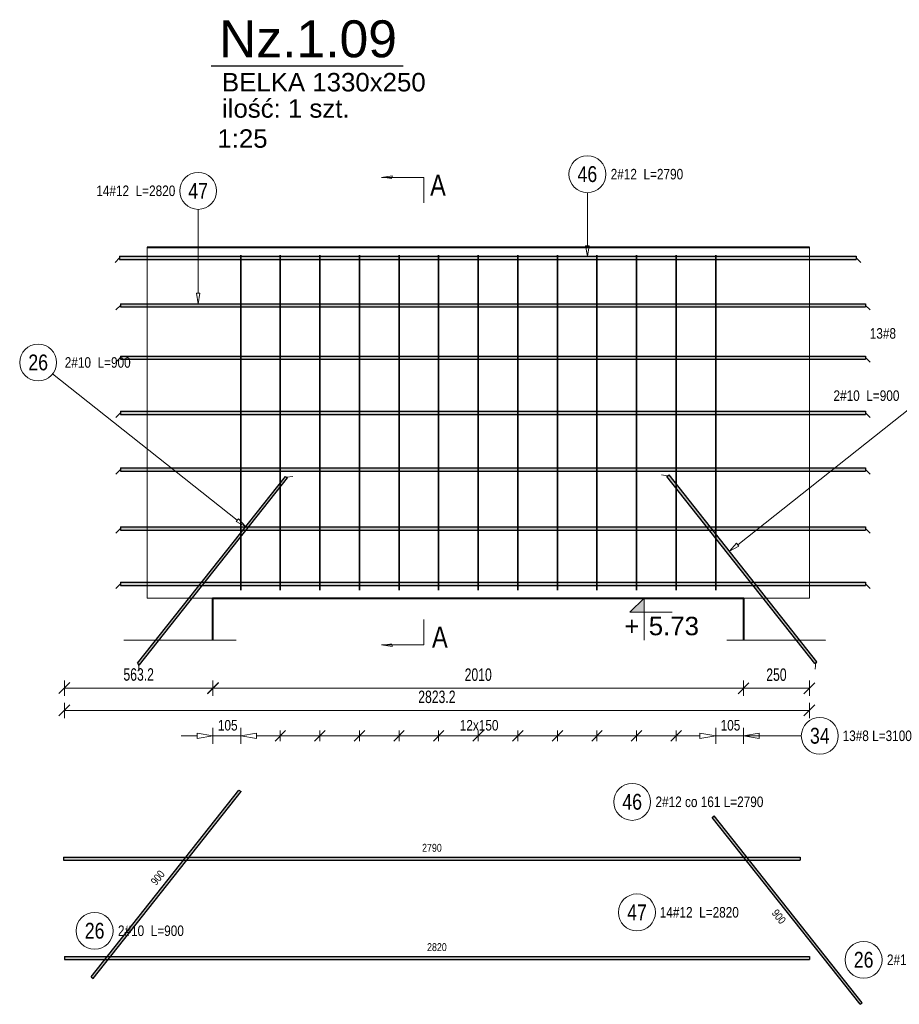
# Model space of a CAD drawing. Extents: x -1906120 to 89837, y -39133 to 303704.
# Tile 43 of 55: x 49398 to 52731, y -8525 to -4793. Entities that reach past the tile are written whole.
import ezdxf
from ezdxf.enums import TextEntityAlignment as Align

# ---------------------------------------------------------------- set-up
doc = ezdxf.new("R2010")
doc.units = 0
doc.header["$LTSCALE"] = 10
doc.header["$MEASUREMENT"] = 0
doc.linetypes.add('HIDDEN', pattern=[0.375, 0.25, -0.125])
for name, color, linetype, lineweight in [('P-Linia1', 3, 'Continuous', 40), ('P-Linia3', 6, 'Continuous', 60), ('P-Linia4', 253, 'Continuous', 5), ('P-Przerywana', 13, 'HIDDEN', 9), ('P-Wymiar', 254, 'Continuous', 9), ('RCAD_deskowanie', 3, 'Continuous', 40)]:
    doc.layers.add(name, color=color, linetype=linetype, lineweight=lineweight)
for name, color, linetype in [('RCAD_kształt pręta', 7, 'Continuous'), ('RCAD_opis kształtu pręta', 7, 'Continuous'), ('RCAD_opis rozkładu', 7, 'Continuous'), ('RCAD_pręt wyrzucony', 130, 'Continuous'), ('RCAD_rozkład pręta', 7, 'Continuous'), ('RCAD_symbole graficzne', 7, 'Continuous')]:
    doc.layers.add(name, color=color, linetype=linetype)
doc.styles.add('_Fdelita opis', font='arial.ttf')
doc.styles.add('ROMANS', font='arial.ttf', dxfattribs={"width": 0.7})
doc.styles.add('style1', font='arial.ttf', dxfattribs={"width": 0.8})
doc.dimstyles.new('A25', dxfattribs={"dimscale": 27, "dimtxt": 1.75, "dimasz": 0.06, "dimexe": 0, "dimexo": 0, "dimgap": 1, "dimtad": 1, "dimdec": 4, "dimrnd": 0.1, "dimdsep": 46, "dimtxsty": 'ROMANS', "dimblk": '[[[[[[[[', "dimcen": 2, "dimdle": 2, "dimse1": 1, "dimse2": 1, "dimclrd": 256, "dimclrt": 1, "dimadec": 0, "dimazin": 0, "dimtfac": 1, "dimtdec": 4, "dimtix": 1, "dimtmove": 2, "dimatfit": 3, "dimldrblk": '[[[[[[[[', "dimfxl": 0, "dimtvp": 0.6, "dimtolj": 1, "dimlwd": -1, "dimarcsym": 0})

# ---------------------------------------------------------------- blocks, each defined once
blk = doc.blocks.new('[[[[[[[[')
at = {"layer": 'P-Wymiar'}
for p, q in [((-12.72792206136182, -12.72792206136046), (12.72792206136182, 12.72792206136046)), ((0, 0), (-4.628327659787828, 0)), ((1.818989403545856e-12, 18.00000000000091), (1.818989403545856e-12, -18.00000000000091))]:
    blk.add_line(p, q, dxfattribs=at)
blk = doc.blocks.new('*D266')
at = {"layer": 'Defpoints', "color": 0, "transparency": 16777216}
for p in [(52139.97222373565, -7105.809429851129), (52389.97222373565, -7105.809429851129), (52389.97222373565, -7327.143822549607)]:
    blk.add_point(p, dxfattribs=at)
at = {"layer": 'P-Wymiar', "transparency": 16777216}
blk.add_line((52141.59222373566, -7327.143822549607), (52388.35222373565, -7327.143822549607), dxfattribs=at)
at = {"layer": 'P-Wymiar', "transparency": 16777216, "xscale": 1.62, "yscale": 1.62, "zscale": 1.62, "rotation": 180}
blk.add_blockref('[[[[[[[[', (52139.97222373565, -7327.143822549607), dxfattribs=at)
at = {"layer": 'P-Wymiar', "transparency": 16777216, "xscale": 1.62, "yscale": 1.62, "zscale": 1.62}
blk.add_blockref('[[[[[[[[', (52389.97222373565, -7327.143822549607), dxfattribs=at)
at = {"layer": 'P-Wymiar', "color": 1, "transparency": 16777216, "insert": (52264.97222373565, -7276.019248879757), "char_height": 47.25, "attachment_point": 5, "style": 'ROMANS'}
blk.add_mtext('\\A1;250', dxfattribs=at)
blk = doc.blocks.new('*D267')
at = {"layer": 'Defpoints', "color": 0, "transparency": 16777216}
for p in [(49566.8088482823, -5990.280492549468), (50129.97222373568, -5990.280492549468), (49566.8088482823, -7326.480083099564)]:
    blk.add_point(p, dxfattribs=at)
at = {"layer": 'P-Wymiar', "transparency": 16777216}
blk.add_line((50128.35222373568, -7326.480083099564), (49568.4288482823, -7326.480083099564), dxfattribs=at)
at = {"layer": 'P-Wymiar', "transparency": 16777216, "xscale": 1.62, "yscale": 1.62, "zscale": 1.62, "rotation": 180}
blk.add_blockref('[[[[[[[[', (49566.8088482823, -7326.480083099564), dxfattribs=at)
at = {"layer": 'P-Wymiar', "transparency": 16777216, "xscale": 1.62, "yscale": 1.62, "zscale": 1.62}
blk.add_blockref('[[[[[[[[', (50129.97222373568, -7326.480083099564), dxfattribs=at)
at = {"layer": 'P-Wymiar', "color": 1, "transparency": 16777216, "insert": (49848.39053600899, -7275.339394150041), "char_height": 47.25, "attachment_point": 5, "style": 'ROMANS'}
blk.add_mtext('\\A1;563.2', dxfattribs=at)
blk = doc.blocks.new('*D269')
at = {"layer": 'Defpoints', "color": 0, "transparency": 16777216}
for p in [(50129.97222373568, -5859.009074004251), (52139.97222373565, -5859.009074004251), (52139.97222373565, -7327.143822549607)]:
    blk.add_point(p, dxfattribs=at)
at = {"layer": 'P-Wymiar', "transparency": 16777216}
blk.add_line((50131.59222373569, -7327.143822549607), (52138.35222373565, -7327.143822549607), dxfattribs=at)
at = {"layer": 'P-Wymiar', "transparency": 16777216, "xscale": 1.62, "yscale": 1.62, "zscale": 1.62, "rotation": 180}
blk.add_blockref('[[[[[[[[', (50129.97222373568, -7327.143822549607), dxfattribs=at)
at = {"layer": 'P-Wymiar', "transparency": 16777216, "xscale": 1.62, "yscale": 1.62, "zscale": 1.62}
blk.add_blockref('[[[[[[[[', (52139.97222373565, -7327.143822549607), dxfattribs=at)
at = {"layer": 'P-Wymiar', "color": 1, "transparency": 16777216, "insert": (51134.97222373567, -7276.019248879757), "char_height": 47.25, "attachment_point": 5, "style": 'ROMANS'}
blk.add_mtext('\\A1;2010', dxfattribs=at)
blk = doc.blocks.new('*D270')
at = {"layer": 'Defpoints', "color": 0, "transparency": 16777216}
for p in [(49566.80884828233, -6909.009074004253), (52389.97222373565, -6909.009074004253), (49566.80884828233, -7411.192163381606)]:
    blk.add_point(p, dxfattribs=at)
at = {"layer": 'P-Wymiar', "transparency": 16777216}
blk.add_line((52388.35222373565, -7411.192163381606), (49568.42884828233, -7411.192163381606), dxfattribs=at)
at = {"layer": 'P-Wymiar', "transparency": 16777216, "xscale": 1.62, "yscale": 1.62, "zscale": 1.62, "rotation": 180}
blk.add_blockref('[[[[[[[[', (49566.80884828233, -7411.192163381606), dxfattribs=at)
at = {"layer": 'P-Wymiar', "transparency": 16777216, "xscale": 1.62, "yscale": 1.62, "zscale": 1.62}
blk.add_blockref('[[[[[[[[', (52389.97222373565, -7411.192163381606), dxfattribs=at)
at = {"layer": 'P-Wymiar', "color": 1, "transparency": 16777216, "insert": (50978.39053600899, -7360.051474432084), "char_height": 47.25, "attachment_point": 5, "style": 'ROMANS'}
blk.add_mtext('\\A1;2823.2', dxfattribs=at)

msp = doc.modelspace()

# ---------------------------------------------------------------- hatches: boundary and pattern name
at = {"layer": 'RCAD_kształt pręta'}
for points in [[(49776.27152613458, -5702.226095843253), (49776.27152613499, -5690.226095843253), (52567.12316310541, -5690.226095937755), (52567.123163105, -5702.226095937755)], [(49778.95978765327, -5882.101384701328), (49778.95978765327, -5870.101384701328), (52602.1231631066, -5870.101384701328), (52602.1231631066, -5882.101384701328)], [(49778.95978765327, -6080.222014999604), (49778.95978765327, -6068.222014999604), (52602.1231631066, -6068.222014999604), (52602.1231631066, -6080.222014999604)], [(49778.95978765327, -6289.374171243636), (49778.95978765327, -6277.374171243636), (52602.1231631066, -6277.374171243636), (52602.1231631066, -6289.374171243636)], [(49778.95978765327, -6504.180179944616), (49778.95978765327, -6492.180179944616), (52602.1231631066, -6492.180179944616), (52602.1231631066, -6504.180179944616)], [(49851.6333227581, -7238.515715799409), (49843.79163968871, -7232.310233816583), (50404.21690827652, -6524.117485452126), (50412.05859134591, -6530.322967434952)], [(52418.3853359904, -7226.849464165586), (52410.54365292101, -7233.054946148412), (51850.11838433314, -6524.862197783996), (51857.96006740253, -6518.656715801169)], [(49778.95978765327, -6727.46436186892), (49778.95978765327, -6715.46436186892), (52602.1231631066, -6715.46436186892), (52602.1231631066, -6727.46436186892)], [(49778.95978765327, -6937.499329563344), (49778.95978765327, -6925.499329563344), (52602.1231631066, -6925.499329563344), (52602.1231631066, -6937.499329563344)]]:
    msp.add_hatch(color=4, dxfattribs=at).paths.add_polyline_path(points, flags=0)
at = {"layer": 'RCAD_pręt wyrzucony'}
for points in [[(49675.78564753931, -8427.311798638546), (49667.94396446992, -8421.10631665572), (50228.36923305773, -7712.913568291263), (50236.21091612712, -7719.119050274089)], [(52589.70674968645, -8518.8202585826), (52581.86506661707, -8525.025740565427), (52021.43979802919, -7816.832992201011), (52029.28148109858, -7810.627510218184)], [(49564.12058676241, -7979.068363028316), (49564.12058676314, -7967.068363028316), (52354.97222373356, -7967.068363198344), (52354.97222373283, -7979.068363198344)], [(49566.80884828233, -8355.498864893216), (49566.80884828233, -8343.498864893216), (52389.97222373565, -8343.498864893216), (52389.97222373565, -8355.498864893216)]]:
    msp.add_hatch(color=4, dxfattribs=at).paths.add_polyline_path(points, flags=0)
at = {"layer": 'RCAD_symbole graficzne', "linetype": 'Continuous', "lineweight": 0}
for points in [[(50768.45999896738, -5390.931203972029), (50808.45999896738, -5390.931203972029), (50808.45999896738, -5396.633065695)], [(50768.45999896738, -7163.24167095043), (50808.45999896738, -7163.24167095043), (50808.45999896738, -7157.539809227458)]]:
    msp.add_hatch(color=7, dxfattribs=at).paths.add_polyline_path(points, flags=0)
at = {"layer": 'RCAD_symbole graficzne'}
msp.add_hatch(color=1, dxfattribs=at).paths.add_polyline_path([(51710.0747340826, -7038.559429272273), (51763.40806741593, -6985.22609593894), (51763.40806741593, -7038.559429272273)], flags=0)

# ---------------------------------------------------------------- linework, layer by layer
at = {"layer": 'P-Linia3', "color": 6, "linetype": 'Continuous', "lineweight": 30}
msp.add_line((50123.67819693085, -4968.039680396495), (50850.60864479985, -4968.039680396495), dxfattribs=at)
at = {"layer": 'P-Linia4'}
for points in [[(50129.97222373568, -6985.22609593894), (50129.97222373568, -7145.241818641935)], [(52139.97222373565, -7145.226095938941), (52139.97222373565, -6985.22609593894)]]:
    msp.add_lwpolyline(points, dxfattribs=at)
at = {"layer": 'P-Przerywana', "lineweight": 5}
for points in [[(49879.97222373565, -6985.22609593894), (49879.97222373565, -5655.22609593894)], [(52389.97222373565, -6985.22609593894), (52389.97222373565, -5655.22609593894)], [(49879.97222373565, -6985.22609593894), (50129.97222373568, -6985.22609593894)], [(52139.97222373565, -6985.22609593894), (52389.97222373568, -6985.22609593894)]]:
    msp.add_lwpolyline(points, dxfattribs=at)
at = {"layer": 'P-Przerywana'}
for points in [[(49792.29660869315, -7145.241818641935), (50217.64783877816, -7145.241818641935)], [(52077.29660869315, -7145.241818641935), (52452.64783877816, -7145.241818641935)]]:
    msp.add_lwpolyline(points, dxfattribs=at)
at = {"layer": 'RCAD_deskowanie'}
for points in [[(49879.97222373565, -5655.22609593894), (52389.97222373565, -5655.22609593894)], [(50129.97222373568, -7145.241818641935), (50129.97222373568, -6985.22609593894), (52139.97222373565, -6985.22609593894), (52139.97222373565, -7145.241818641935)]]:
    msp.add_lwpolyline(points, dxfattribs=at)
at = {"layer": 'RCAD_kształt pręta', "color": 2, "lineweight": 5}
for p, q in [((49776.27152613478, -5696.226095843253), (49758.77152613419, -5713.72609584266)), ((52567.12316310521, -5696.226095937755), (52584.62316310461, -5713.726095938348)), ((49778.95978765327, -5876.101384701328), (49761.45978765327, -5893.601384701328)), ((52602.1231631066, -5876.101384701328), (52619.6231631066, -5893.601384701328)), ((49778.95978765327, -6074.222014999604), (49761.45978765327, -6091.722014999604)), ((52602.1231631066, -6074.222014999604), (52619.6231631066, -6091.722014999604)), ((49778.95978765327, -6283.374171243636), (49761.45978765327, -6300.874171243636)), ((52602.1231631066, -6283.374171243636), (52619.6231631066, -6300.874171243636)), ((49778.95978765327, -6498.180179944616), (49761.45978765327, -6515.680179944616)), ((50408.13774981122, -6527.220226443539), (50432.72028865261, -6524.356874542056)), ((51854.03922586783, -6521.759456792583), (51829.45668702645, -6518.8961048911)), ((52602.1231631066, -6498.180179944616), (52619.6231631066, -6515.680179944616)), ((49778.95978765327, -6721.46436186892), (49761.45978765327, -6738.96436186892)), ((52602.1231631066, -6721.46436186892), (52619.6231631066, -6738.96436186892)), ((49778.95978765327, -6931.499329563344), (49761.45978765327, -6948.999329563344)), ((52602.1231631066, -6931.499329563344), (52619.6231631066, -6948.999329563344)), ((49847.7124812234, -7235.412974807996), (49850.57583312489, -7259.995513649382)), ((52414.46449445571, -7229.952205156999), (52411.60114255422, -7254.534743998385))]:
    msp.add_line(p, q, dxfattribs=at)
at = {"layer": 'RCAD_kształt pręta', "color": 4}
for p, q in [((49776.27152613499, -5690.226095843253), (52567.12316310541, -5690.226095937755)), ((49776.27152613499, -5690.226095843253), (49776.27152613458, -5702.226095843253)), ((49776.27152613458, -5702.226095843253), (52567.123163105, -5702.226095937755)), ((52567.12316310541, -5690.226095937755), (52567.123163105, -5702.226095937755)), ((49778.95978765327, -5870.101384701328), (52602.1231631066, -5870.101384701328)), ((49778.95978765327, -5870.101384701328), (49778.95978765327, -5882.101384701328)), ((49778.95978765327, -5882.101384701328), (52602.1231631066, -5882.101384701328)), ((52602.1231631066, -5870.101384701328), (52602.1231631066, -5882.101384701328)), ((49778.95978765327, -6068.222014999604), (52602.1231631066, -6068.222014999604)), ((49778.95978765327, -6068.222014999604), (49778.95978765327, -6080.222014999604)), ((49778.95978765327, -6080.222014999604), (52602.1231631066, -6080.222014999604)), ((52602.1231631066, -6068.222014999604), (52602.1231631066, -6080.222014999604)), ((49778.95978765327, -6277.374171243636), (52602.1231631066, -6277.374171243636)), ((49778.95978765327, -6277.374171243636), (49778.95978765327, -6289.374171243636)), ((49778.95978765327, -6289.374171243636), (52602.1231631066, -6289.374171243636)), ((52602.1231631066, -6277.374171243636), (52602.1231631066, -6289.374171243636)), ((49778.95978765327, -6492.180179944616), (52602.1231631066, -6492.180179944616)), ((49778.95978765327, -6492.180179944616), (49778.95978765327, -6504.180179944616)), ((52602.1231631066, -6492.180179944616), (52602.1231631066, -6504.180179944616)), ((49778.95978765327, -6504.180179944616), (52602.1231631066, -6504.180179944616)), ((49843.79163968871, -7232.310233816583), (50404.21690827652, -6524.117485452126)), ((49851.6333227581, -7238.515715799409), (50412.05859134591, -6530.322967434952)), ((50404.21690827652, -6524.117485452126), (50412.05859134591, -6530.322967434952)), ((51850.11838433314, -6524.862197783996), (51857.96006740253, -6518.656715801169)), ((52410.54365292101, -7233.054946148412), (51850.11838433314, -6524.862197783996)), ((52418.3853359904, -7226.849464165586), (51857.96006740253, -6518.656715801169)), ((49778.95978765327, -6715.46436186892), (52602.1231631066, -6715.46436186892)), ((49778.95978765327, -6715.46436186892), (49778.95978765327, -6727.46436186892)), ((52602.1231631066, -6715.46436186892), (52602.1231631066, -6727.46436186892)), ((49778.95978765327, -6727.46436186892), (52602.1231631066, -6727.46436186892)), ((49778.95978765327, -6925.499329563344), (52602.1231631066, -6925.499329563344)), ((49778.95978765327, -6925.499329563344), (49778.95978765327, -6937.499329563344)), ((49778.95978765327, -6937.499329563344), (52602.1231631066, -6937.499329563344)), ((52602.1231631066, -6925.499329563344), (52602.1231631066, -6937.499329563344)), ((49843.79163968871, -7232.310233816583), (49851.6333227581, -7238.515715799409)), ((52410.54365292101, -7233.054946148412), (52418.3853359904, -7226.849464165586))]:
    msp.add_line(p, q, dxfattribs=at)
at = {"layer": 'RCAD_opis kształtu pręta', "color": 8, "lineweight": 0}
for p, q in [((51548.60760183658, -5448.987809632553), (51548.60760182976, -5650.226095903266)), ((50073.77103473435, -5512.113631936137), (50073.77103473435, -5830.101384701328)), ((51548.60760182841, -5690.226095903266), (51541.9409351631, -5650.226095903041)), ((51555.27426849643, -5650.226095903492), (51541.9409351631, -5650.226095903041)), ((51555.27426849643, -5650.226095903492), (51548.60760182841, -5690.226095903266)), ((50073.77103473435, -5870.101384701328), (50067.10436806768, -5830.101384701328)), ((50080.43770140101, -5830.101384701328), (50067.10436806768, -5830.101384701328)), ((50080.43770140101, -5830.101384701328), (50073.77103473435, -5870.101384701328)), ((49522.45775719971, -6136.135059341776), (50222.10007310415, -6689.793980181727)), ((52776.79819570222, -6261.925849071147), (52118.22415409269, -6783.085568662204)), ((50226.2370610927, -6684.566191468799), (50217.9630851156, -6695.021768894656)), ((50253.46680538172, -6714.615908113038), (50217.9630851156, -6695.021768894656)), ((50226.2370610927, -6684.566191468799), (50253.46680538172, -6714.615908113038)), ((52086.85742181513, -6807.907496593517), (52114.08716610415, -6777.857779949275)), ((52122.36114208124, -6788.313357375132), (52086.85742181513, -6807.907496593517)), ((52122.36114208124, -6788.313357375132), (52114.08716610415, -6777.857779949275))]:
    msp.add_line(p, q, dxfattribs=at)
for centre in [(51548.60760183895, -5378.987809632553), (50073.77103473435, -5442.113631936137), (49467.56597571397, -6092.69668546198)]:
    msp.add_circle(centre, 70, dxfattribs=at)
at = {"layer": 'RCAD_opis rozkładu', "color": 8, "lineweight": 0}
for p, q in [((50069.97222373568, -7497.624573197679), (50129.97222373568, -7507.624573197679)), ((50069.97222373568, -7497.624573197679), (50069.97222373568, -7517.624573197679)), ((50129.97222373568, -7537.624573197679), (50129.97222373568, -7477.624573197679)), ((50234.97222373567, -7537.624573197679), (50234.97222373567, -7477.624573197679)), ((50234.97222373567, -7507.624573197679), (50294.97222373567, -7497.624573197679)), ((50294.97222373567, -7517.624573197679), (50294.97222373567, -7497.624573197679)), ((50404.97222373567, -7487.624573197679), (50364.97222373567, -7527.624573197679)), ((50384.97222373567, -7527.624573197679), (50384.97222373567, -7487.624573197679)), ((50554.97222373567, -7487.624573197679), (50514.97222373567, -7527.624573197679)), ((50534.97222373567, -7527.624573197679), (50534.97222373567, -7487.624573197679)), ((50704.97222373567, -7487.624573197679), (50664.97222373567, -7527.624573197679)), ((50684.97222373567, -7527.624573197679), (50684.97222373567, -7487.624573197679)), ((50854.97222373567, -7487.624573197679), (50814.97222373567, -7527.624573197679)), ((50834.97222373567, -7527.624573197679), (50834.97222373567, -7487.624573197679)), ((51004.97222373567, -7487.624573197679), (50964.97222373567, -7527.624573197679)), ((50984.97222373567, -7527.624573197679), (50984.97222373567, -7487.624573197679)), ((51114.97222373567, -7527.624573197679), (51154.97222373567, -7487.624573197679)), ((51134.97222373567, -7527.624573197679), (51134.97222373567, -7487.624573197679)), ((51264.97222373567, -7527.624573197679), (51304.97222373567, -7487.624573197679)), ((51284.97222373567, -7527.624573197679), (51284.97222373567, -7487.624573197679)), ((51414.97222373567, -7527.624573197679), (51454.97222373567, -7487.624573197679)), ((51434.97222373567, -7527.624573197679), (51434.97222373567, -7487.624573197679)), ((51564.97222373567, -7527.624573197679), (51604.97222373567, -7487.624573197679)), ((51584.97222373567, -7527.624573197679), (51584.97222373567, -7487.624573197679)), ((51714.97222373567, -7527.624573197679), (51754.97222373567, -7487.624573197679)), ((51734.97222373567, -7527.624573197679), (51734.97222373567, -7487.624573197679)), ((51864.97222373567, -7527.624573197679), (51904.97222373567, -7487.624573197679)), ((51884.97222373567, -7527.624573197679), (51884.97222373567, -7487.624573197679)), ((51974.97222373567, -7497.624573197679), (52034.97222373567, -7507.624573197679)), ((51974.97222373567, -7497.624573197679), (51974.97222373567, -7517.624573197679)), ((52034.97222373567, -7537.624573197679), (52034.97222373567, -7477.624573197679)), ((52139.97222373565, -7537.624573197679), (52139.97222373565, -7477.624573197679)), ((52139.97222373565, -7507.624573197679), (52199.97222373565, -7497.624573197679)), ((52199.97222373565, -7517.624573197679), (52199.97222373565, -7497.624573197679)), ((50009.97222373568, -7507.624573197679), (50069.97222373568, -7507.624573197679)), ((50129.97222373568, -7507.624573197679), (50069.97222373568, -7517.624573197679)), ((50234.97222373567, -7507.624573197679), (50129.97222373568, -7507.624573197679)), ((50294.97222373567, -7517.624573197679), (50234.97222373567, -7507.624573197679)), ((50384.97222373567, -7507.624573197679), (50294.97222373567, -7507.624573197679)), ((50534.97222373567, -7507.624573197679), (50384.97222373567, -7507.624573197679)), ((50684.97222373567, -7507.624573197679), (50534.97222373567, -7507.624573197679)), ((50834.97222373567, -7507.624573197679), (50684.97222373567, -7507.624573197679)), ((50984.97222373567, -7507.624573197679), (50834.97222373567, -7507.624573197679)), ((51059.97222373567, -7507.624573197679), (50984.97222373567, -7507.624573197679)), ((51059.97222373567, -7507.624573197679), (51134.97222373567, -7507.624573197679)), ((51134.97222373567, -7507.624573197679), (51284.97222373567, -7507.624573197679)), ((51284.97222373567, -7507.624573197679), (51434.97222373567, -7507.624573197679)), ((51434.97222373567, -7507.624573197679), (51584.97222373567, -7507.624573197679)), ((51584.97222373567, -7507.624573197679), (51734.97222373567, -7507.624573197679)), ((51734.97222373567, -7507.624573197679), (51884.97222373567, -7507.624573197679)), ((51884.97222373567, -7507.624573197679), (51974.97222373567, -7507.624573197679)), ((52034.97222373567, -7507.624573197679), (51974.97222373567, -7517.624573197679)), ((52034.97222373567, -7507.624573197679), (52139.97222373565, -7507.624573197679)), ((52359.22285249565, -7507.624573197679), (52139.97222373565, -7507.624573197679)), ((52199.97222373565, -7517.624573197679), (52139.97222373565, -7507.624573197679)), ((52259.97222373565, -7507.624573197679), (52199.97222373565, -7507.624573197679))]:
    msp.add_line(p, q, dxfattribs=at)
msp.add_circle((52429.22285249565, -7507.624573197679), 70, dxfattribs=at)
at = {"layer": 'RCAD_pręt wyrzucony', "color": 4}
for p, q in [((49667.94396446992, -8421.10631665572), (50228.36923305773, -7712.913568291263)), ((49675.78564753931, -8427.311798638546), (50236.21091612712, -7719.119050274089)), ((50228.36923305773, -7712.913568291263), (50236.21091612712, -7719.119050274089)), ((52021.43979802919, -7816.832992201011), (52029.28148109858, -7810.627510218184)), ((52581.86506661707, -8525.025740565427), (52021.43979802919, -7816.832992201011)), ((52589.70674968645, -8518.8202585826), (52029.28148109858, -7810.627510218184)), ((49564.12058676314, -7967.068363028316), (52354.97222373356, -7967.068363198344)), ((49564.12058676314, -7967.068363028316), (49564.12058676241, -7979.068363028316)), ((49564.12058676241, -7979.068363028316), (52354.97222373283, -7979.068363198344)), ((52354.97222373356, -7967.068363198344), (52354.97222373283, -7979.068363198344)), ((49566.80884828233, -8343.498864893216), (52389.97222373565, -8343.498864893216)), ((49566.80884828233, -8343.498864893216), (49566.80884828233, -8355.498864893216)), ((49566.80884828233, -8355.498864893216), (52389.97222373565, -8355.498864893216)), ((52389.97222373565, -8343.498864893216), (52389.97222373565, -8355.498864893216)), ((49667.94396446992, -8421.10631665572), (49675.78564753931, -8427.311798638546)), ((52581.86506661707, -8525.025740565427), (52589.70674968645, -8518.8202585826))]:
    msp.add_line(p, q, dxfattribs=at)
at = {"layer": 'RCAD_pręt wyrzucony', "color": 8, "lineweight": 0}
for centre in [(51718.32695902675, -7757.864815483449), (51736.47847519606, -8176.60202483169), (49681.49326637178, -8246.507036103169), (52595.39143334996, -8356.474868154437)]:
    msp.add_circle(centre, 70, dxfattribs=at)
at = {"layer": 'RCAD_rozkład pręta', "color": 7, "linetype": 'ByBlock', "lineweight": 35}
for p, q in [((50234.97222373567, -6955.22609593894), (50234.97222373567, -5685.226095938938)), ((50384.97222373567, -6955.22609593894), (50384.97222373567, -5685.226095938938)), ((50534.97222373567, -6955.22609593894), (50534.97222373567, -5685.226095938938)), ((50684.97222373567, -6955.22609593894), (50684.97222373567, -5685.226095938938)), ((50834.97222373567, -6955.22609593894), (50834.97222373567, -5685.226095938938)), ((50984.97222373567, -6955.22609593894), (50984.97222373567, -5685.226095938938)), ((51134.97222373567, -6955.22609593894), (51134.97222373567, -5685.226095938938)), ((51284.97222373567, -6955.22609593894), (51284.97222373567, -5685.226095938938)), ((51434.97222373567, -6955.22609593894), (51434.97222373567, -5685.226095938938)), ((51584.97222373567, -6955.22609593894), (51584.97222373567, -5685.226095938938)), ((51734.97222373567, -6955.22609593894), (51734.97222373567, -5685.226095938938)), ((51884.97222373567, -6955.22609593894), (51884.97222373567, -5685.226095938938)), ((52034.97222373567, -6955.22609593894), (52034.97222373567, -5685.226095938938))]:
    msp.add_line(p, q, dxfattribs=at)
at = {"layer": 'RCAD_symbole graficzne', "color": 7, "linetype": 'Continuous', "lineweight": 0}
for p, q in [((50768.45999896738, -5390.931203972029), (50808.45999896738, -5385.229342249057)), ((50768.45999896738, -5390.931203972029), (50928.45999896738, -5390.931203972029)), ((50808.45999896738, -5390.931203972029), (50808.45999896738, -5385.229342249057)), ((50928.45999896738, -5390.931203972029), (50928.45999896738, -5486.931203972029)), ((50928.45999896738, -7163.24167095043), (50928.45999896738, -7067.24167095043)), ((50768.45999896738, -7163.24167095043), (50808.45999896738, -7168.943532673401)), ((50768.45999896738, -7163.24167095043), (50928.45999896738, -7163.24167095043)), ((50808.45999896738, -7163.24167095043), (50808.45999896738, -7168.943532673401))]:
    msp.add_line(p, q, dxfattribs=at)
at = {"layer": 'RCAD_symbole graficzne', "color": 1, "lineweight": 0}
for p, q in [((51843.40806741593, -6985.22609593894), (51683.40806741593, -6985.22609593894)), ((51710.0747340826, -7038.559429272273), (51763.40806741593, -6985.22609593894)), ((51763.40806741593, -6985.22609593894), (51763.40806741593, -7145.22609593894)), ((51870.0747340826, -7038.559429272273), (51710.0747340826, -7038.559429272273))]:
    msp.add_line(p, q, dxfattribs=at)

# ---------------------------------------------------------------- texts
at = {"layer": 'P-Linia1', "color": 3, "lineweight": 30, "style": '_Fdelita opis'}
for s, p in [('BELKA 1330x250', (50163.94053477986, -5065.224230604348)), ('1:25', (50146.5377125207, -5278.7786965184))]:
    msp.add_text(s, height=70, dxfattribs=at).set_placement(p)
at = {"layer": 'P-Linia1', "color": 1, "lineweight": 30, "style": '_Fdelita opis'}
msp.add_text('ilość: 1 szt.', height=70, dxfattribs=at).set_placement((50164.01408014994, -5164.760365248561))
at = {"layer": 'P-Linia3', "color": 6, "lineweight": 30, "style": '_Fdelita opis'}
msp.add_text('Nz.1.09', height=140, dxfattribs=at).set_placement((50153.14743008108, -4935.85445094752))
at = {"layer": 'RCAD_opis kształtu pręta', "color": 1, "attachment_point": 5, "style": 'style1'}
for s, insert, char_height in [('46', (51548.60760183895, -5378.987809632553), 60), ('2#12  L=2790', (51774.23652407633, -5378.987809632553), 40), ('47', (50073.77103473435, -5442.113631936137), 60), ('14#12  L=2820', (49837.48999789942, -5442.113631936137), 40), ('13#8  ', (52668.34186085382, -5982.684275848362), 40), ('26', (49467.56597571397, -6092.69668546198), 60), ('2#10  L=900', (49693.19489795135, -6092.69668546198), 40), ('2#10  L=900', (52606.06105495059, -6218.487475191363), 40)]:
    msp.add_mtext(s, dxfattribs=dict(at, insert=insert, char_height=char_height))
at = {"layer": 'RCAD_opis rozkładu', "color": 2, "char_height": 40, "style": 'style1'}
for s, insert, attachment_point in [('105', (50148.50769440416, -7488.047492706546), 7), ('12x150', (51065.14412005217, -7488.047492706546), 7), ('105', (52053.50769440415, -7488.047492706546), 7), ('13#8 L=3100', (52646.86268878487, -7507.624573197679), 5)]:
    msp.add_mtext(s, dxfattribs=dict(at, insert=insert, attachment_point=attachment_point))
at = {"layer": 'RCAD_opis rozkładu', "color": 1, "insert": (52429.22285249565, -7507.624573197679), "char_height": 60, "attachment_point": 5, "style": 'style1'}
msp.add_mtext('34', dxfattribs=at)
at = {"layer": 'RCAD_pręt wyrzucony', "color": 1, "attachment_point": 5, "style": 'style1'}
for s, insert, char_height in [('46', (51718.32695902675, -7757.864815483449), 60), ('47', (51736.47847519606, -8176.60202483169), 60), ('26', (49681.49326637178, -8246.507036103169), 60), ('2820', (50978.39053600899, -8308.498864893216), 30), ('26', (52595.39143334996, -8356.474868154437), 60)]:
    msp.add_mtext(s, dxfattribs=dict(at, insert=insert, char_height=char_height))
at = {"layer": 'RCAD_pręt wyrzucony', "color": 2, "char_height": 40, "attachment_point": 5, "style": 'style1'}
for s, insert in [('2#12 co 161 L=2790', (52011.06638603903, -7757.864815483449)), ('14#12  L=2820', (51972.75951203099, -8176.60202483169)), ('2#10  L=900', (49894.69108356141, -8246.507036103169)), ('2#10  L=900', (52808.5892505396, -8356.474868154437))]:
    msp.add_mtext(s, dxfattribs=dict(at, insert=insert))
at = {"layer": 'RCAD_pręt wyrzucony', "color": 1, "char_height": 30, "attachment_point": 5, "style": 'style1'}
for s, insert, rotation in [('2790', (50959.54640525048, -7932.06836311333), 359.9999999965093), ('900', (49920.71070802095, -8045.290755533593), 51.643822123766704), ('900', (52274.20654158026, -8192.64855332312), 308.3561778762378)]:
    msp.add_mtext(s, dxfattribs=dict(at, insert=insert, rotation=rotation))
at = {"layer": 'RCAD_symbole graficzne', "color": 2, "style": 'style1'}
msp.add_text('+', height=70, dxfattribs=at).set_placement((51745.63028963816, -7056.33720705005), align=Align.TOP_RIGHT)
msp.add_text('5.73 ', height=70, dxfattribs=at).set_placement((51781.18584519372, -7056.33720705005), align=Align.TOP_LEFT)
at = {"layer": 'RCAD_symbole graficzne', "color": 73, "char_height": 80, "attachment_point": 5, "style": 'style1'}
for insert in [(50982.43710262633, -5420.931203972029), (50989.68790360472, -7133.24167095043)]:
    msp.add_mtext('A', dxfattribs=dict(at, insert=insert))

# ---------------------------------------------------------------- dimensions: what is measured, and where the dimension line sits
at = {"layer": 'P-Wymiar'}
for base, p1, p2, picture, middle in [((52139.97222373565, -7327.143822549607), (50129.97222373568, -5859.009074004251), (52139.97222373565, -5859.009074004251), '*D269', (51134.97222373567, -7276.019248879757)), ((49566.8088482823, -7326.480083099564), (50129.97222373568, -5990.280492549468), (49566.8088482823, -5990.280492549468), '*D267', (49848.39053600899, -7275.339394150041)), ((49566.80884828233, -7411.192163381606), (52389.97222373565, -6909.009074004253), (49566.80884828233, -6909.009074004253), '*D270', (50978.39053600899, -7360.051474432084)), ((52389.97222373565, -7327.143822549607), (52139.97222373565, -7105.809429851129), (52389.97222373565, -7105.809429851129), '*D266', (52264.97222373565, -7276.019248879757))]:
    dim = msp.add_linear_dim(base=base, p1=p1, p2=p2, dimstyle='A25', override={"dimfxl": 0.18, "dimfxlon": 1}, dxfattribs=at)
    dim.commit()
    dim.dimension.update_dxf_attribs({"geometry": picture, "text_midpoint": middle})

doc.saveas('drawing.dxf')
